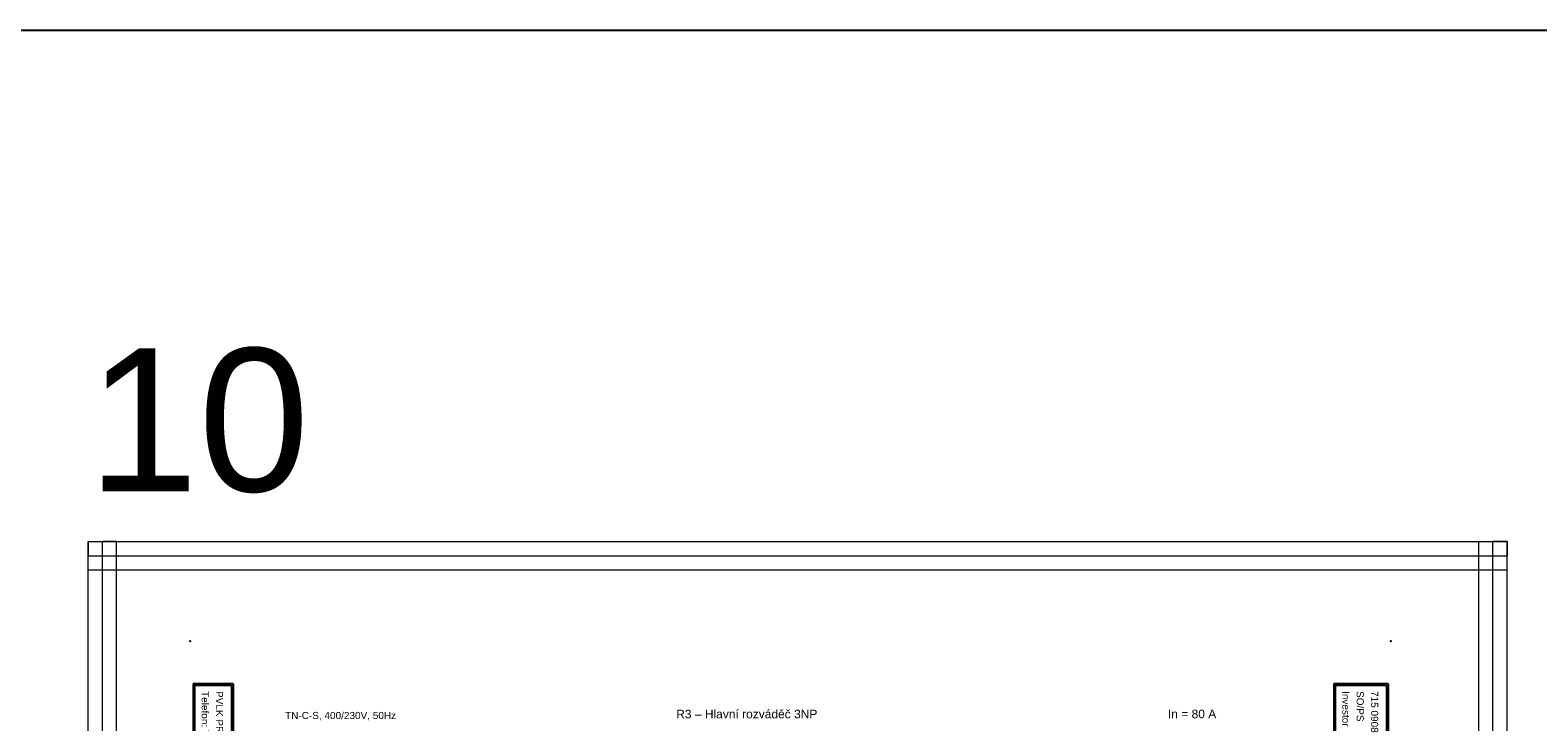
# Model space of a CAD drawing. Extents: x -3642 to 3381, y 3251 to 3904.
# Tile 31 of 41: x 1125 to 1652, y 3662 to 3904. Entities that reach past the tile are written whole.
import ezdxf
from ezdxf.enums import TextEntityAlignment as Align

# ---------------------------------------------------------------- set-up
doc = ezdxf.new("R2010")
doc.units = 0
doc.header["$MEASUREMENT"] = 0
for name, color, linetype in [('1-KRESBA', 7, 'Continuous'), ('__10-Popisy', 220, 'Continuous'), ('__Bílá', 7, 'Continuous'), ('__Oranžová', 30, 'Continuous'), ('__Vínová 220', 220, 'Continuous')]:
    doc.layers.add(name, color=color, linetype=linetype)
doc.styles.add('Arial', font='arial.ttf')

# ---------------------------------------------------------------- blocks, each defined once
blk = doc.blocks.new('BLK_Razítko_malé_pro_rozváděče')
at = {"layer": '__Bílá'}
for p, q in [((15, -1), (15, -20)), ((15, -1), (294, -1)), ((15.5, -1.5), (15.5, -19.5)), ((15.5, -1.5), (184.5, -1.5)), ((184.5, -1.5), (184.5, -19.5)), ((185, -1.5), (185, -19.5)), ((185, -1.5), (293.5, -1.5)), ((293.5, -19.5), (293.5, -1.5)), ((294, -20), (294, -1)), ((15, -20), (294, -20)), ((15.5, -19.5), (184.5, -19.5)), ((185, -19.5), (293.5, -19.5)), ((15, -405), (15, -419)), ((15, -405), (294, -405)), ((15.5, -405.5), (15.5, -418.5)), ((15.5, -405.5), (194.5, -405.5)), ((194.5, -405.5), (194.5, -418.5)), ((195, -405.5), (195, -418.5)), ((195, -405.5), (293.5, -405.5)), ((293.5, -405.5), (293.5, -418.5)), ((294, -405), (294, -419)), ((15, -419), (294, -419)), ((15.5, -418.5), (194.5, -418.5)), ((195, -418.5), (293.5, -418.5))]:
    blk.add_line(p, q, dxfattribs=at)
for p in [(0, 0), (300, 0), (0, -420), (300, -420)]:
    blk.add_point(p, dxfattribs=at)
at = {"layer": '__Bílá', "style": 'Arial'}
for s, height, p in [('Dokument', 2.5, (187, -7)), ('SO/PS', 2.5, (17.5, -12)), ('-', 3, (38, -7)), ('Vypracoval', 2.5, (187, -12)), ('-', 3, (210.5, -7)), ('Investor', 2.5, (17.5, -17)), ('-', 3, (38, -12)), ('-', 3, (38, -17)), ('Datum', 2.5, (187, -17)), ('-', 3, (210.5, -12)), ('-', 3, (210.5, -17)), ('PVLK PROJECT s.r.o. , Langrova 195/33,  787 01 Šumperk', 2.5, (17.5, -411)), ('Copyright © 2012 PVLK', 2.5, (197, -411)), ('Telefon: 773 836 685, mobil: 777 848 204, e-mail: %%Upavelka@pvlk.cz', 2.5, (17.5, -416)), ('Číslo dokumentu .....', 2.5, (197, -416))]:
    blk.add_text(s, height=height, dxfattribs=at).set_placement(p)
at = {"layer": '__Vínová 220', "char_height": 2.5, "attachment_point": 7, "style": 'Arial'}
for s, insert in [('715 0908', (17.5, -7)), ('Rozšíření výrobního areálu firmy PLASTKON PRODUCT, S.R.O.', (42.5, -7.75)), ('R3 – Hlavní rozváděč 3NP', (215, -7.75)), ('SO 02 - Novostavba skladovací haly s administrativní budovou', (42.5, -12.75)), ('Miroslav Pavelka', (215, -12.75)), ('Plastkon product, s.r.o., Hlavní 147, Mikulovice 790 84', (42.5, -17.75)), ('06/2016', (215, -17.75))]:
    blk.add_mtext(s, dxfattribs=dict(at, insert=insert))
at = {"layer": '__Vínová 220', "style": 'Arial'}
blk.add_attdef('ČÍSLO', text='', height=4, dxfattribs=at).set_placement((290, -416), align=Align.RIGHT)

msp = doc.modelspace()

# ---------------------------------------------------------------- linework, layer by layer
at = {"layer": '1-KRESBA', "color": 3}
msp.add_lwpolyline([(-3642.15, 3903.52), (3380.95, 3903.52), (3380.95, 3250.95), (-3642.15, 3250.95)], close=True, dxfattribs=at)
at = {"layer": '__Vínová 220', "lineweight": 0}
for p, q in [((1144.86, 3724.82), (1144.86, 3719.82)), ((1144.86, 3724.82), (1641.26, 3724.82)), ((1144.86, 3358.74), (1144.86, 3724.82)), ((1144.86, 3724.82), (1149.86, 3724.82)), ((1149.86, 3358.74), (1149.86, 3724.82)), ((1154.86, 3724.82), (1149.86, 3724.82)), ((1154.86, 3358.74), (1154.86, 3724.82)), ((1631.26, 3358.74), (1631.26, 3724.82)), ((1631.26, 3724.82), (1636.26, 3724.82)), ((1636.26, 3358.74), (1636.26, 3724.82)), ((1641.26, 3724.82), (1636.26, 3724.82)), ((1641.26, 3724.82), (1641.26, 3719.82)), ((1641.26, 3358.74), (1641.26, 3724.82)), ((1144.86, 3714.82), (1144.86, 3719.82)), ((1144.86, 3719.82), (1641.26, 3719.82)), ((1641.26, 3714.82), (1641.26, 3719.82)), ((1144.86, 3714.82), (1641.26, 3714.82))]:
    msp.add_line(p, q, dxfattribs=at)

# ---------------------------------------------------------------- block references
at = {"layer": '1-KRESBA', "rotation": 270}
msp.add_blockref('BLK_Razítko_malé_pro_rozváděče', (1600.57, 3690), dxfattribs=at).add_auto_attribs({'ČÍSLO': '24.10'})

# ---------------------------------------------------------------- texts
at = {"layer": '1-KRESBA', "color": 4, "linetype": 'Continuous', "style": 'Arial'}
msp.add_text('In = 80 A', height=3, dxfattribs=at).set_placement((1522.57, 3663))
at = {"layer": '__10-Popisy', "style": 'Arial'}
msp.add_text('10', height=50, dxfattribs=at).set_placement((1144.6, 3742.31))
at = {"layer": '__Bílá', "insert": (1350.58, 3662.93), "char_height": 3, "attachment_point": 7, "style": 'Arial'}
msp.add_mtext('R3 – Hlavní rozváděč 3NP', dxfattribs=at)
at = {"layer": '__Oranžová', "lineweight": 0, "style": 'Arial'}
msp.add_text('TN-C-S, 400/230V, 50Hz', height=2.5, dxfattribs=at).set_placement((1213.78, 3662.71))

doc.saveas('drawing.dxf')
